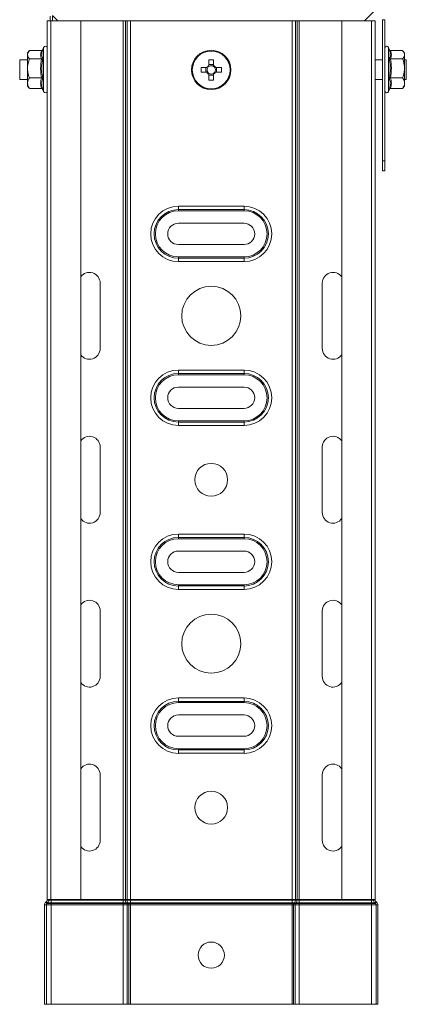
# Model space of a CAD drawing. Header units: millimetres. Extents: x 335 to 1721, y -946 to 550.
# Tile 10 of 12: x 1212 to 1330, y -118 to 183. Entities that reach past the tile are written whole.
import ezdxf

# ---------------------------------------------------------------- set-up
doc = ezdxf.new("R2010")
doc.units = ezdxf.units.MM
doc.linetypes.add('K5LT32768', pattern=[0])
doc.linetypes.add('K5LT32769', pattern=[0])

msp = doc.modelspace()

# ---------------------------------------------------------------- linework, layer by layer
at = {"color": 7, "linetype": 'K5LT32768', "lineweight": 15}
for p, q in [((1317.17, 182.29), (1321.17, 186.29)), ((1221.36, 183.68), (1221.36, 182.29)), ((1222.06, 183.9), (1223.67, 182.29)), ((1222.06, 183.68), (1222.06, 182.29)), ((1221.55, 182.29), (1220.42, 182.29)), ((1220.42, -85.71), (1220.42, 182.29)), ((1221.55, 182.29), (1221.55, -85.71)), ((1230.65, 182.29), (1221.55, 182.29)), ((1230.65, -85.71), (1230.65, 182.29)), ((1230.65, 182.29), (1243.62, 182.29)), ((1243.62, -85.71), (1243.62, 182.29)), ((1243.62, 182.29), (1244.26, 182.29)), ((1244.26, -85.71), (1244.26, 182.29)), ((1244.26, 182.29), (1244.77, 182.29)), ((1244.77, -85.71), (1244.77, 182.29)), ((1244.77, 182.29), (1245.79, 182.29)), ((1245.79, -85.71), (1245.79, 182.29)), ((1245.79, 182.29), (1295.05, 182.29)), ((1295.05, -85.71), (1295.05, 182.29)), ((1295.05, 182.29), (1296.07, 182.29)), ((1296.07, -85.71), (1296.07, 182.29)), ((1296.07, 182.29), (1296.58, 182.29)), ((1296.58, -85.71), (1296.58, 182.29)), ((1296.58, 182.29), (1297.22, 182.29)), ((1297.22, -85.71), (1297.22, 182.29)), ((1297.22, 182.29), (1310.2, 182.29)), ((1310.2, 182.29), (1310.2, -85.71)), ((1319.3, 182.29), (1310.2, 182.29)), ((1319.3, -85.71), (1319.3, 182.29)), ((1320.42, 182.29), (1319.3, 182.29)), ((1320.42, -85.71), (1320.42, 182.29)), ((1322.65, 182.62), (1323.35, 182.62)), ((1322.65, 139.53), (1322.65, 182.62)), ((1323.35, 139.53), (1323.35, 182.62)), ((1214.88, 173.02), (1214.42, 172.42)), ((1214.42, 172.42), (1214.42, 171.91)), ((1214.42, 167.77), (1214.42, 171.91)), ((1218.7, 173.18), (1215.02, 173.18)), ((1219.32, 174.15), (1219, 173.26)), ((1324.77, 173.27), (1324.45, 174.15)), ((1325.07, 173.18), (1328.75, 173.18)), ((1329.35, 172.42), (1328.91, 172.99)), ((1329.35, 171.91), (1329.35, 172.42)), ((1329.35, 167.77), (1329.35, 171.91)), ((1214.42, 170.42), (1212.06, 170.42)), ((1212.06, 170.42), (1212.06, 164.42)), ((1218.7, 170.65), (1215.02, 170.65)), ((1269.71, 170.39), (1269.71, 168.63)), ((1271.13, 168.92), (1269.71, 168.92)), ((1271.13, 168.63), (1271.13, 170.39)), ((1322.65, 170.42), (1320.42, 170.42)), ((1325.07, 170.65), (1328.75, 170.65)), ((1329.87, 170.42), (1329.35, 170.42)), ((1329.87, 164.42), (1329.87, 170.42)), ((1214.42, 167.77), (1214.42, 163.27)), ((1269.08, 168), (1267.33, 168)), ((1267.33, 166.58), (1269.08, 166.58)), ((1268.8, 168), (1268.8, 166.58)), ((1269.71, 165.96), (1269.71, 164.2)), ((1269.71, 165.67), (1271.13, 165.67)), ((1271.13, 164.2), (1271.13, 165.96)), ((1273.51, 168), (1271.76, 168)), ((1271.76, 166.58), (1273.51, 166.58)), ((1272.05, 166.58), (1272.05, 168)), ((1329.35, 163.27), (1329.35, 167.77)), ((1212.06, 164.42), (1214.42, 164.42)), ((1214.42, 163.27), (1214.42, 162.42)), ((1214.42, 162.42), (1214.88, 161.82)), ((1218.7, 164.89), (1215.02, 164.89)), ((1320.42, 164.42), (1322.65, 164.42)), ((1325.07, 164.89), (1328.75, 164.89)), ((1328.91, 161.85), (1329.35, 162.42)), ((1329.35, 164.42), (1329.87, 164.42)), ((1329.35, 162.42), (1329.35, 163.27)), ((1215.02, 161.66), (1214.92, 161.85)), ((1218.7, 161.66), (1215.02, 161.66)), ((1219.08, 161.37), (1219, 161.58)), ((1219.06, 161.4), (1219.32, 160.69)), ((1324.45, 160.69), (1324.71, 161.4)), ((1324.75, 161.58), (1324.69, 161.37)), ((1325.07, 161.66), (1328.75, 161.66)), ((1328.91, 161.86), (1328.75, 161.66)), ((1322.65, 139.53), (1323.35, 139.53)), ((1322.65, 136.53), (1322.65, 139.53)), ((1323.35, 139.53), (1323.35, 136.53)), ((1323.35, 136.53), (1322.65, 136.53)), ((1260.42, 125.74), (1280.42, 125.74)), ((1260.42, 125.74), (1260.42, 124.7)), ((1260.42, 124.7), (1280.42, 124.7)), ((1260.42, 124.7), (1260.42, 124.32)), ((1280.42, 124.32), (1260.42, 124.32)), ((1280.42, 125.74), (1280.42, 124.7)), ((1280.42, 124.7), (1280.42, 124.32)), ((1280.42, 120.54), (1260.42, 120.54)), ((1260.42, 114.04), (1280.42, 114.04)), ((1260.42, 110.26), (1260.42, 109.89)), ((1260.42, 110.26), (1280.42, 110.26)), ((1260.42, 109.89), (1260.42, 108.85)), ((1280.42, 109.89), (1260.42, 109.89)), ((1280.42, 108.85), (1260.42, 108.85)), ((1280.42, 110.26), (1280.42, 109.89)), ((1280.42, 109.89), (1280.42, 108.85)), ((1236.57, 82.29), (1236.57, 102.29)), ((1304.27, 102.29), (1304.27, 82.29)), ((1260.42, 75.74), (1280.42, 75.74)), ((1260.42, 75.74), (1260.42, 74.7)), ((1280.42, 75.74), (1280.42, 74.7)), ((1260.42, 74.7), (1280.42, 74.7)), ((1260.42, 74.7), (1260.42, 74.32)), ((1280.42, 74.32), (1260.42, 74.32)), ((1280.42, 74.7), (1280.42, 74.32)), ((1280.42, 70.54), (1260.42, 70.54)), ((1260.42, 64.04), (1280.42, 64.04)), ((1260.42, 60.26), (1260.42, 59.89)), ((1260.42, 60.26), (1280.42, 60.26)), ((1280.42, 60.26), (1280.42, 59.89)), ((1260.42, 59.89), (1260.42, 58.85)), ((1280.42, 59.89), (1260.42, 59.89)), ((1280.42, 58.85), (1260.42, 58.85)), ((1280.42, 59.89), (1280.42, 58.85)), ((1236.57, 32.29), (1236.57, 52.29)), ((1304.27, 52.29), (1304.27, 32.29)), ((1260.42, 25.74), (1280.42, 25.74)), ((1260.42, 25.74), (1260.42, 24.7)), ((1260.42, 24.7), (1280.42, 24.7)), ((1260.42, 24.7), (1260.42, 24.32)), ((1280.42, 24.32), (1260.42, 24.32)), ((1280.42, 25.74), (1280.42, 24.7)), ((1280.42, 24.7), (1280.42, 24.32)), ((1280.42, 20.54), (1260.42, 20.54)), ((1260.42, 14.04), (1280.42, 14.04)), ((1260.42, 10.26), (1260.42, 9.89)), ((1260.42, 10.26), (1280.42, 10.26)), ((1260.42, 9.89), (1260.42, 8.85)), ((1280.42, 9.89), (1260.42, 9.89)), ((1280.42, 10.26), (1280.42, 9.89)), ((1280.42, 9.89), (1280.42, 8.85)), ((1280.42, 8.85), (1260.42, 8.85)), ((1236.57, -17.71), (1236.57, 2.29)), ((1304.27, 2.29), (1304.27, -17.71)), ((1260.42, -24.26), (1280.42, -24.26)), ((1260.42, -24.26), (1260.42, -25.3)), ((1260.42, -25.3), (1280.42, -25.3)), ((1260.42, -25.3), (1260.42, -25.68)), ((1280.42, -25.68), (1260.42, -25.68)), ((1280.42, -24.26), (1280.42, -25.3)), ((1280.42, -25.3), (1280.42, -25.68)), ((1280.42, -29.46), (1260.42, -29.46)), ((1260.42, -35.96), (1280.42, -35.96)), ((1260.42, -39.74), (1260.42, -40.11)), ((1260.42, -39.74), (1280.42, -39.74)), ((1260.42, -40.11), (1260.42, -41.15)), ((1280.42, -40.11), (1260.42, -40.11)), ((1280.42, -41.15), (1260.42, -41.15)), ((1280.42, -39.74), (1280.42, -40.11)), ((1280.42, -40.11), (1280.42, -41.15)), ((1236.57, -67.71), (1236.57, -47.71)), ((1304.27, -47.71), (1304.27, -67.71)), ((1220.24, -86.32), (1219.99, -86.54)), ((1220.35, -86.95), (1219.99, -86.54)), ((1220.6, -86.73), (1220.24, -86.32)), ((1220.6, -86.73), (1220.35, -86.95)), ((1220.35, -86.95), (1221.62, -86.95)), ((1221.55, -85.71), (1220.42, -85.71)), ((1220.42, -85.71), (1220.42, -85.91)), ((1220.97, -85.91), (1220.42, -85.91)), ((1220.6, -86.73), (1221.62, -86.73)), ((1220.97, -85.71), (1220.97, -85.91)), ((1220.97, -85.91), (1221.62, -85.91)), ((1230.65, -85.71), (1221.55, -85.71)), ((1221.62, -85.71), (1221.62, -85.91)), ((1221.62, -85.91), (1221.62, -86.73)), ((1221.62, -85.91), (1243.62, -85.91)), ((1221.62, -86.73), (1221.62, -86.95)), ((1221.62, -86.73), (1243.62, -86.73)), ((1221.62, -86.95), (1221.62, -87.36)), ((1221.62, -86.95), (1243.62, -86.95)), ((1230.65, -85.71), (1243.62, -85.71)), ((1243.62, -85.71), (1244.26, -85.71)), ((1243.62, -85.71), (1243.62, -85.91)), ((1243.62, -85.91), (1244.26, -85.91)), ((1243.62, -85.91), (1243.62, -86.73)), ((1243.62, -86.73), (1244.52, -86.73)), ((1243.62, -86.73), (1243.62, -86.95)), ((1243.62, -86.95), (1244.69, -86.95)), ((1243.62, -86.95), (1243.62, -87.36)), ((1244.26, -85.71), (1244.77, -85.71)), ((1244.26, -85.71), (1244.26, -85.91)), ((1244.26, -85.91), (1244.77, -85.91)), ((1244.52, -86.73), (1245.03, -86.73)), ((1244.52, -86.73), (1244.69, -86.95)), ((1244.69, -86.95), (1245.2, -86.95)), ((1244.77, -85.71), (1245.79, -85.71)), ((1244.77, -85.71), (1244.77, -85.91)), ((1244.77, -85.91), (1245.79, -85.91)), ((1245.03, -86.73), (1245.79, -86.73)), ((1245.03, -86.73), (1245.2, -86.95)), ((1245.2, -86.95), (1245.79, -86.95)), ((1245.79, -85.71), (1295.05, -85.71)), ((1245.79, -85.71), (1245.79, -85.91)), ((1245.79, -85.91), (1245.79, -86.73)), ((1245.79, -85.91), (1295.05, -85.91)), ((1245.79, -86.73), (1295.05, -86.73)), ((1245.79, -86.73), (1245.79, -86.95)), ((1245.79, -86.95), (1295.05, -86.95)), ((1245.79, -86.95), (1245.79, -87.36)), ((1295.05, -85.71), (1296.07, -85.71)), ((1295.05, -85.71), (1295.05, -85.91)), ((1295.05, -85.91), (1295.05, -86.73)), ((1295.05, -85.91), (1296.07, -85.91)), ((1295.05, -86.73), (1295.81, -86.73)), ((1295.05, -86.73), (1295.05, -86.95)), ((1295.05, -86.95), (1295.64, -86.95)), ((1295.05, -86.95), (1295.05, -87.36)), ((1295.81, -86.73), (1295.64, -86.95)), ((1295.64, -86.95), (1296.15, -86.95)), ((1295.81, -86.73), (1296.33, -86.73)), ((1296.07, -85.71), (1296.58, -85.71)), ((1296.07, -85.71), (1296.07, -85.91)), ((1296.07, -85.91), (1296.58, -85.91)), ((1296.33, -86.73), (1296.15, -86.95)), ((1296.15, -86.95), (1297.22, -86.95)), ((1296.33, -86.73), (1297.22, -86.73)), ((1296.58, -85.71), (1297.22, -85.71)), ((1296.58, -85.71), (1296.58, -85.91)), ((1296.58, -85.91), (1297.22, -85.91)), ((1297.22, -85.71), (1310.2, -85.71)), ((1297.22, -85.71), (1297.22, -85.91)), ((1297.22, -85.91), (1297.22, -86.73)), ((1297.22, -85.91), (1319.22, -85.91)), ((1297.22, -86.73), (1297.22, -86.95)), ((1297.22, -86.73), (1319.22, -86.73)), ((1297.22, -86.95), (1297.22, -87.36)), ((1297.22, -86.95), (1319.22, -86.95)), ((1319.3, -85.71), (1310.2, -85.71)), ((1319.22, -85.71), (1319.22, -85.91)), ((1319.22, -85.91), (1319.87, -85.91)), ((1319.22, -85.91), (1319.22, -86.73)), ((1319.22, -86.73), (1319.22, -86.95)), ((1319.22, -86.73), (1320.24, -86.73)), ((1319.22, -86.95), (1320.49, -86.95)), ((1319.22, -86.95), (1319.22, -87.36)), ((1320.42, -85.71), (1319.3, -85.71)), ((1319.87, -85.71), (1319.87, -85.91)), ((1319.87, -85.91), (1320.42, -85.91)), ((1320.24, -86.73), (1320.6, -86.32)), ((1320.24, -86.73), (1320.49, -86.95)), ((1320.42, -85.71), (1320.42, -85.91)), ((1320.49, -86.95), (1320.85, -86.54)), ((1320.6, -86.32), (1320.85, -86.54)), ((1219.62, -87.36), (1219.62, -117.71)), ((1220.17, -87.36), (1219.62, -87.36)), ((1220.17, -87.36), (1220.17, -117.71)), ((1220.17, -87.36), (1221.62, -87.36)), ((1221.62, -87.36), (1221.62, -117.71)), ((1221.62, -87.36), (1243.62, -87.36)), ((1243.62, -87.36), (1244.82, -87.36)), ((1243.62, -87.36), (1243.62, -117.71)), ((1244.82, -87.36), (1245.33, -87.36)), ((1244.82, -87.36), (1244.82, -117.71)), ((1245.33, -87.36), (1245.79, -87.36)), ((1245.33, -87.36), (1245.33, -117.71)), ((1245.79, -87.36), (1295.05, -87.36)), ((1245.79, -87.36), (1245.79, -117.71)), ((1295.05, -87.36), (1295.51, -87.36)), ((1295.05, -87.36), (1295.05, -117.71)), ((1295.51, -87.36), (1295.51, -117.71)), ((1295.51, -87.36), (1296.02, -87.36)), ((1296.02, -87.36), (1296.02, -117.71)), ((1296.02, -87.36), (1297.22, -87.36)), ((1297.22, -87.36), (1297.22, -117.71)), ((1297.22, -87.36), (1319.22, -87.36)), ((1319.22, -87.36), (1320.67, -87.36)), ((1319.22, -87.36), (1319.22, -117.71)), ((1320.67, -87.36), (1321.22, -87.36)), ((1320.67, -87.36), (1320.67, -117.71)), ((1321.22, -87.36), (1321.22, -117.71)), ((1220.17, -117.71), (1219.62, -117.71)), ((1220.17, -117.71), (1221.62, -117.71)), ((1221.62, -117.71), (1243.62, -117.71)), ((1243.62, -117.71), (1244.82, -117.71)), ((1244.82, -117.71), (1245.33, -117.71)), ((1245.33, -117.71), (1245.79, -117.71)), ((1245.79, -117.71), (1295.05, -117.71)), ((1295.05, -117.71), (1295.51, -117.71)), ((1295.51, -117.71), (1296.02, -117.71)), ((1296.02, -117.71), (1297.22, -117.71)), ((1297.22, -117.71), (1319.22, -117.71)), ((1319.22, -117.71), (1320.67, -117.71)), ((1320.67, -117.71), (1321.22, -117.71))]:
    msp.add_line(p, q, dxfattribs=at)
at = {"color": 8, "linetype": 'K5LT32769', "lineweight": 15, "true_color": 0x808080}
for p, q in [((1219.32, 167.88), (1219.32, 174.15)), ((1324.45, 174.15), (1324.45, 160.69)), ((1219.32, 160.69), (1219.32, 167.88))]:
    msp.add_line(p, q, dxfattribs=at)
at = {"color": 7, "linetype": 'K5LT32768', "lineweight": 15}
for centre, radius in [((1270.42, 167.29), 6), ((1270.42, 167.29), 5.77), ((1270.42, 92.29), 9), ((1270.42, 42.29), 5), ((1270.42, -7.71), 9), ((1270.42, -57.71), 5), ((1270.42, -102.71), 4)]:
    msp.add_circle(centre, radius, dxfattribs=at)
for centre, radius, start, end in [((1219.85, 173.95), 0.567, 0, 160), ((1323.92, 173.95), 0.567, 20, 180), ((1270.42, 167.29), 1.51, 117.9589, 152.0411), ((1270.42, 167.29), 1.28, 123.6743, 146.3257), ((1270.42, 148.26), 22.14, 88.1623, 91.8377), ((1270.42, 167.29), 1.28, 56.3257, 123.6743), ((1270.42, 167.29), 1.51, 27.9589, 62.0411), ((1270.42, 167.29), 1.28, 33.6743, 56.3257), ((1289.43, 167.29), 22.11, 178.1602, 181.8398), ((1270.42, 167.29), 1.51, 207.9589, 242.0411), ((1270.42, 167.29), 1.28, 146.3257, 213.6743), ((1270.42, 167.29), 1.28, 213.6743, 236.3257), ((1270.42, 167.29), 1.28, 236.3257, 303.6743), ((1270.42, 167.29), 1.51, 297.9589, 332.0411), ((1270.42, 167.29), 1.28, 303.6743, 326.3257), ((1270.42, 167.29), 1.28, 326.3257, 33.6743), ((1251.36, 167.29), 22.17, 358.1644, 1.8356), ((1270.42, 186.33), 22.14, 268.1623, 271.8377), ((1219.85, 160.89), 0.567, 200, 0), ((1323.92, 160.89), 0.567, 180, 340), ((1260.42, 117.29), 8.45, 90, 270), ((1260.42, 117.29), 7.41, 90, 270), ((1260.42, 117.29), 7.03, 90, 270), ((1280.42, 117.29), 8.45, 270, 90), ((1280.42, 117.29), 7.41, 270, 90), ((1280.42, 117.29), 7.03, 270, 90), ((1260.42, 117.29), 3.25, 90, 270), ((1280.42, 117.29), 3.25, 270, 90), ((1233.32, 102.29), 3.25, 0, 145.2681), ((1307.52, 102.29), 3.25, 34.7319, 180), ((1233.32, 82.29), 3.25, 214.7319, 0), ((1307.52, 82.29), 3.25, 180, 325.2681), ((1260.42, 67.29), 8.45, 90, 270), ((1280.42, 67.29), 8.45, 270, 90), ((1260.42, 67.29), 7.41, 90, 270), ((1260.42, 67.29), 7.03, 90, 270), ((1280.42, 67.29), 7.41, 270, 90), ((1280.42, 67.29), 7.03, 270, 90), ((1260.42, 67.29), 3.25, 90, 270), ((1280.42, 67.29), 3.25, 270, 90), ((1233.32, 52.29), 3.25, 0, 145.2681), ((1307.52, 52.29), 3.25, 34.7319, 180), ((1233.32, 32.29), 3.25, 214.7319, 0), ((1307.52, 32.29), 3.25, 180, 325.2681), ((1260.42, 17.29), 8.45, 90, 270), ((1260.42, 17.29), 7.41, 90, 270), ((1260.42, 17.29), 7.03, 90, 270), ((1280.42, 17.29), 8.45, 270, 90), ((1280.42, 17.29), 7.41, 270, 90), ((1280.42, 17.29), 7.03, 270, 90), ((1260.42, 17.29), 3.25, 90, 270), ((1280.42, 17.29), 3.25, 270, 90), ((1233.32, 2.29), 3.25, 0, 145.2681), ((1307.52, 2.29), 3.25, 34.7319, 180), ((1233.32, -17.71), 3.25, 214.7319, 0), ((1307.52, -17.71), 3.25, 180, 325.2681), ((1260.42, -32.71), 8.45, 90, 270), ((1260.42, -32.71), 7.41, 90, 270), ((1260.42, -32.71), 7.03, 90, 270), ((1280.42, -32.71), 8.45, 270, 90), ((1280.42, -32.71), 7.41, 270, 90), ((1280.42, -32.71), 7.03, 270, 90), ((1260.42, -32.71), 3.25, 90, 270), ((1280.42, -32.71), 3.25, 270, 90), ((1233.32, -47.71), 3.25, 0, 145.2681), ((1307.52, -47.71), 3.25, 34.7319, 180), ((1233.32, -67.71), 3.25, 214.7319, 0), ((1307.52, -67.71), 3.25, 180, 325.2681), ((1220.72, -87.36), 1.1, 131.8103, 180), ((1220.72, -87.36), 0.55, 131.8103, 180), ((1219.87, -85.91), 0.55, 311.8103, 0), ((1219.87, -85.91), 1.1, 311.8103, 0), ((1245.59, -85.94), 1.34, 178.7678, 216.3262), ((1244.15, -87.35), 0.667, 358.7616, 36.3374), ((1246.1, -85.94), 1.34, 178.7642, 216.3298), ((1244.67, -87.35), 0.668, 358.7687, 36.3303), ((1296.17, -87.35), 0.668, 143.6688, 181.236), ((1294.74, -85.94), 1.34, 323.6721, 1.232), ((1296.69, -87.35), 0.668, 143.6691, 181.2319), ((1295.25, -85.94), 1.34, 323.6705, 1.2317), ((1320.97, -85.91), 1.1, 180, 228.1897), ((1320.97, -85.91), 0.55, 180, 228.1897), ((1320.12, -87.36), 0.55, 0, 48.1897), ((1320.12, -87.36), 1.1, 0, 48.1897)]:
    msp.add_arc(centre, radius, start, end, dxfattribs=at)
for points, knots in [([(1215.02, 173.18), (1214.74, 172.81), (1214.44, 172.39), (1214.42, 171.96), (1214.42, 171.91)], [0, 0, 0, 0, 0.896035, 1, 1, 1, 1]), ([(1214.42, 171.91), (1214.5, 171.57), (1214.6, 171.13), (1214.95, 170.73), (1215.02, 170.65)], [0, 0, 0, 0, 0.80146, 1, 1, 1, 1]), ([(1218.7, 170.65), (1218.57, 171.06), (1218.31, 171.91), (1218.57, 172.75), (1218.7, 173.18)], [0, 0, 0, 0, 0.492148, 1, 1, 1, 1]), ([(1219.06, 173.44), (1219.05, 173.41), (1219.02, 173.34), (1218.93, 173.26), (1218.82, 173.19), (1218.74, 173.18), (1218.7, 173.18)], [0, 0, 0, 0, 0.206303, 0.489209, 0.744075, 1, 1, 1, 1]), ([(1219, 173.26), (1218.99, 173.23), (1218.81, 172.77), (1218.69, 171.93), (1218.96, 171.16), (1219.08, 170.81)], [0, 0, 0, 0, 0.04376, 0.557895, 1, 1, 1, 1]), ([(1324.71, 173.44), (1324.72, 173.41), (1324.76, 173.34), (1324.84, 173.26), (1324.95, 173.19), (1325.03, 173.18), (1325.07, 173.18)], [0, 0, 0, 0, 0.206325, 0.4892, 0.744084, 1, 1, 1, 1]), ([(1325.07, 173.18), (1325.2, 172.76), (1325.46, 171.92), (1325.2, 171.07), (1325.07, 170.65)], [0, 0, 0, 0, 0.492148, 1, 1, 1, 1]), ([(1329.35, 171.91), (1329.27, 172.26), (1329.17, 172.69), (1328.82, 173.1), (1328.75, 173.18)], [0, 0, 0, 0, 0.801463, 1, 1, 1, 1]), ([(1328.75, 170.65), (1329.03, 171.02), (1329.34, 171.44), (1329.35, 171.87), (1329.35, 171.91)], [0, 0, 0, 0, 0.89604, 1, 1, 1, 1]), ([(1214.42, 167.77), (1214.42, 167.91), (1214.44, 168.86), (1214.71, 169.83), (1215.01, 170.61), (1215.02, 170.65)], [0, 0, 0, 0, 0.148487, 0.965571, 1, 1, 1, 1]), ([(1218.7, 164.89), (1218.57, 165.83), (1218.31, 167.75), (1218.57, 169.67), (1218.7, 170.65)], [0, 0, 0, 0, 0.492148, 1, 1, 1, 1]), ([(1218.7, 170.65), (1218.74, 170.65), (1218.82, 170.65), (1218.93, 170.69), (1219.02, 170.74), (1219.06, 170.78), (1219.08, 170.81), (1219.08, 170.81)], [0, 0, 0, 0, 0.236181, 0.471391, 0.732476, 0.992073, 1, 1, 1, 1]), ([(1219.08, 170.81), (1219.04, 170.57), (1218.83, 169.39), (1218.68, 167.35), (1218.95, 165.58), (1219.08, 164.76)], [0, 0, 0, 0, 0.118082, 0.592258, 1, 1, 1, 1]), ([(1324.69, 164.76), (1324.73, 164.99), (1324.94, 166.17), (1325.09, 168.22), (1324.82, 169.99), (1324.69, 170.81)], [0, 0, 0, 0, 0.118083, 0.592259, 1, 1, 1, 1]), ([(1324.69, 170.81), (1324.69, 170.81), (1324.71, 170.78), (1324.75, 170.74), (1324.84, 170.69), (1324.95, 170.65), (1325.03, 170.65), (1325.07, 170.65)], [0, 0, 0, 0, 0.007937, 0.26754, 0.528597, 0.763826, 1, 1, 1, 1]), ([(1325.07, 170.65), (1325.2, 169.7), (1325.46, 167.78), (1325.2, 165.86), (1325.07, 164.89)], [0, 0, 0, 0, 0.492148, 1, 1, 1, 1]), ([(1329.35, 167.77), (1329.35, 167.91), (1329.33, 168.86), (1329.07, 169.83), (1328.76, 170.61), (1328.75, 170.65)], [0, 0, 0, 0, 0.148487, 0.965571, 1, 1, 1, 1]), ([(1215.02, 164.89), (1214.93, 165.13), (1214.58, 166.05), (1214.49, 167.04), (1214.42, 167.77)], [0, 0, 0, 0, 0.263256, 1, 1, 1, 1]), ([(1328.75, 164.89), (1328.84, 165.13), (1329.19, 166.05), (1329.28, 167.04), (1329.35, 167.77)], [0, 0, 0, 0, 0.263254, 1, 1, 1, 1]), ([(1215.02, 164.89), (1214.74, 164.41), (1214.44, 163.88), (1214.42, 163.33), (1214.42, 163.27)], [0, 0, 0, 0, 0.896036, 1, 1, 1, 1]), ([(1214.42, 163.27), (1214.5, 162.83), (1214.6, 162.28), (1214.95, 161.76), (1215.02, 161.66)], [0, 0, 0, 0, 0.801461, 1, 1, 1, 1]), ([(1218.7, 161.66), (1218.57, 162.19), (1218.31, 163.26), (1218.57, 164.34), (1218.7, 164.89)], [0, 0, 0, 0, 0.492149, 1, 1, 1, 1]), ([(1218.7, 164.89), (1218.74, 164.88), (1218.82, 164.88), (1218.93, 164.85), (1219.02, 164.81), (1219.06, 164.78), (1219.08, 164.76), (1219.08, 164.76)], [0, 0, 0, 0, 0.236184, 0.471379, 0.732463, 0.99208, 1, 1, 1, 1]), ([(1219.08, 164.76), (1219.04, 164.63), (1218.83, 163.97), (1218.68, 162.84), (1218.95, 161.83), (1219.08, 161.37)], [0, 0, 0, 0, 0.118082, 0.592259, 1, 1, 1, 1]), ([(1324.69, 164.76), (1324.69, 164.76), (1324.71, 164.78), (1324.75, 164.81), (1324.84, 164.85), (1324.95, 164.88), (1325.03, 164.88), (1325.07, 164.89)], [0, 0, 0, 0, 0.00793, 0.267553, 0.528609, 0.763823, 1, 1, 1, 1]), ([(1324.69, 161.37), (1324.73, 161.5), (1324.94, 162.17), (1325.09, 163.33), (1324.82, 164.3), (1324.69, 164.76)], [0, 0, 0, 0, 0.118084, 0.592258, 1, 1, 1, 1]), ([(1325.07, 164.89), (1325.2, 164.36), (1325.46, 163.28), (1325.2, 162.21), (1325.07, 161.66)], [0, 0, 0, 0, 0.492149, 1, 1, 1, 1]), ([(1329.35, 163.27), (1329.27, 163.72), (1329.17, 164.27), (1328.82, 164.78), (1328.75, 164.89)], [0, 0, 0, 0, 0.801463, 1, 1, 1, 1]), ([(1328.75, 161.66), (1329.03, 162.14), (1329.34, 162.67), (1329.35, 163.22), (1329.35, 163.27)], [0, 0, 0, 0, 0.896037, 1, 1, 1, 1]), ([(1218.7, 161.66), (1218.74, 161.66), (1218.82, 161.65), (1218.93, 161.58), (1219.02, 161.49), (1219.06, 161.41), (1219.08, 161.37), (1219.08, 161.37)], [0, 0, 0, 0, 0.23618, 0.471393, 0.732476, 0.992094, 1, 1, 1, 1]), ([(1325.07, 161.66), (1325.03, 161.66), (1324.95, 161.65), (1324.84, 161.58), (1324.75, 161.49), (1324.71, 161.41), (1324.69, 161.37), (1324.69, 161.37)], [0, 0, 0, 0, 0.236174, 0.471405, 0.73246, 0.992084, 1, 1, 1, 1])]:
    msp.add_open_spline(points, degree=3, knots=knots, dxfattribs=at)
at = {"color": 8, "linetype": 'K5LT32769', "lineweight": 15, "true_color": 0x808080}
msp.add_open_spline([(1324.69, 170.81), (1324.73, 170.91), (1324.94, 171.42), (1325.09, 172.24), (1324.85, 172.97), (1324.75, 173.27)], degree=3, knots=[0, 0, 0, 0, 0.12792, 0.641593, 1, 1, 1, 1], dxfattribs=at)

doc.saveas('drawing.dxf')
